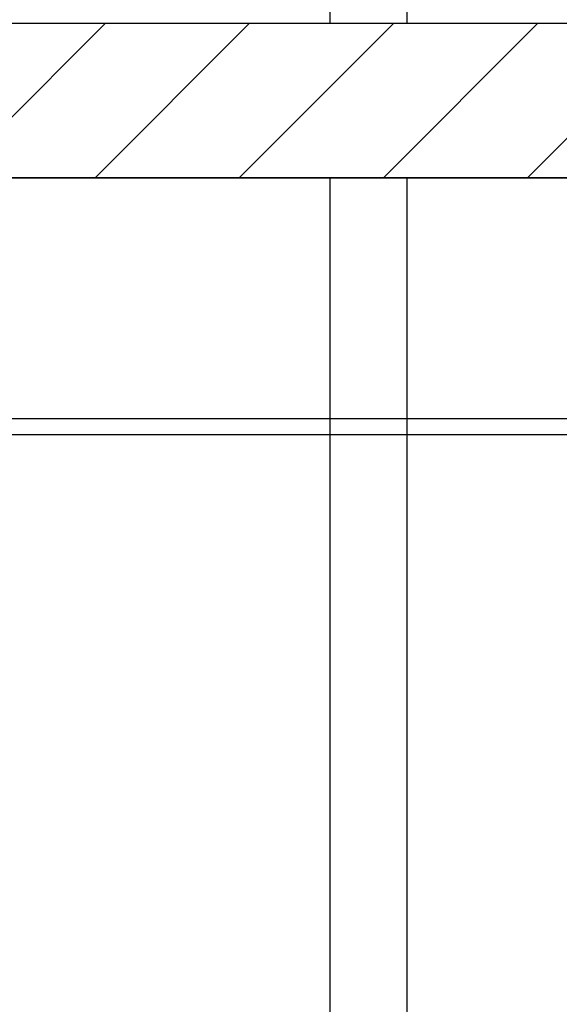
# Model space of a CAD drawing. Header units: millimetres. Extents: x 42924 to 92944, y -369470 to -179866.
# Tile 205 of 256: x 61005 to 61047, y -184099 to -184023. Entities that reach past the tile are written whole.
import ezdxf

# ---------------------------------------------------------------- set-up
doc = ezdxf.new("R2010")
doc.units = ezdxf.units.MM
for name, color, linetype in [('!! 1_hatch projektowane ściany', 8, 'Continuous'), ('!! 1_PROJ Sciany', 8, 'Continuous'), ('!! 1_zabudowa GK', 8, 'Continuous')]:
    doc.layers.add(name, color=color, linetype=linetype)
doc.layers.add('E_SAP_ZASIĘG', color=150, linetype='Continuous', plot=False)

msp = doc.modelspace()

# ---------------------------------------------------------------- hatches: boundary and pattern name
at = {"layer": '!! 1_hatch projektowane ściany'}
h = msp.add_hatch(dxfattribs=at)
h.set_pattern_fill('ANSI31', color=256, scale=2.5)
h.set_pattern_definition([(45, (0, 13698.2005), (-5.61266008, 5.61266008), [])])
h.paths.add_polyline_path([(60824.56735, -184034.8878), (61135.43682, -184034.8878), (61135.43682, -184022.8878), (60824.56735, -184022.8878)])

# ---------------------------------------------------------------- linework, layer by layer
msp.add_lwpolyline([(60824.56735, -184034.8878), (61135.43682, -184034.8878), (61135.43682, -184022.8878), (60824.56735, -184022.8878)], close=True, dxfattribs=at)
at = {"layer": '!! 1_PROJ Sciany'}
for points in [[(61135.43682, -184022.8878), (60824.56735, -184022.8878)], [(61135.43682, -184034.8878), (60824.56735, -184034.8878)]]:
    msp.add_lwpolyline(points, dxfattribs=at)
msp.add_point((61028.81366, -184034.8878), dxfattribs=at)
at = {"layer": '!! 1_zabudowa GK'}
for points in [[(61028.81366, -183872.8878), (61028.81366, -184022.8878)], [(61034.81366, -183872.8878), (61034.81366, -184022.8878)], [(61028.81366, -184034.8878), (61028.81366, -184174.8878)], [(61034.81366, -184034.8878), (61034.81366, -184174.8878)], [(61135.43682, -184053.6378), (60824.56735, -184053.6378)], [(61135.43682, -184054.8878), (60824.56735, -184054.8878)]]:
    msp.add_lwpolyline(points, dxfattribs=at)
at = {"layer": 'E_SAP_ZASIĘG'}
for centre in [(61589.69013, -184051.49546), (61459.23087, -184571.00094)]:
    msp.add_circle(centre, 600, dxfattribs=at)

doc.saveas('drawing.dxf')
